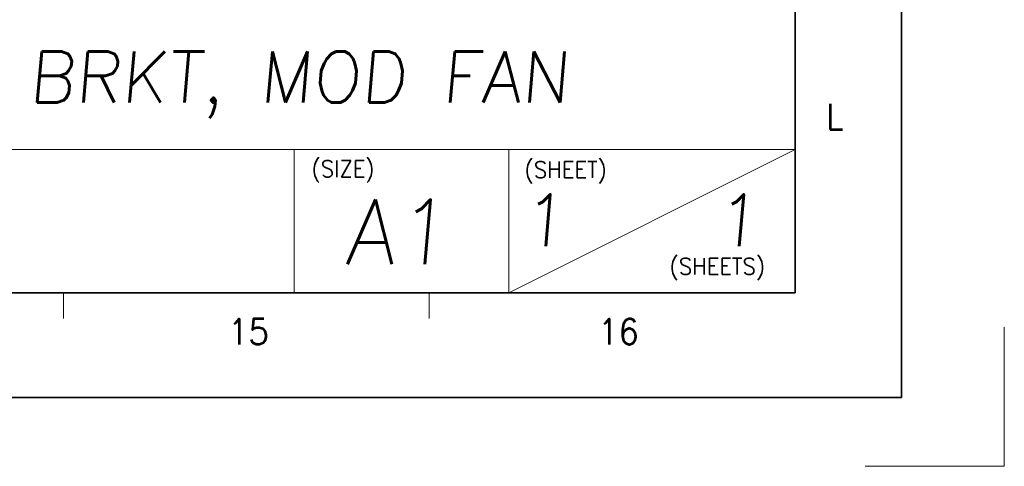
# Model space of a CAD drawing. Header units: millimetres. Extents: x 4497 to 11741, y 5958 to 12619.
# Tile 142 of 256: x 8238 to 8374, y 7835 to 7896. Entities that reach past the tile are written whole.
import ezdxf
from ezdxf.enums import TextEntityAlignment as Align

# ---------------------------------------------------------------- set-up
doc = ezdxf.new("R2010")
doc.units = ezdxf.units.MM
doc.header["$LTSCALE"] = 0.8
doc.linetypes.add('CENTER', pattern=[50.8, 31.75, -6.35, 6.35, -6.35])
doc.layers.get('0').update_dxf_attribs({"linetype": 'CONTINUOUS', "lineweight": 0})
doc.layers.add('1', color=2, linetype='CENTER', lineweight=0)
doc.layers.add('2', color=3, linetype='CONTINUOUS', lineweight=0)
doc.styles.get("Standard").update_dxf_attribs({"font": 'romans.shx', "width": 0.8, "oblique": 5, "bigfont": 'whgtxt.shx'})

msp = doc.modelspace()

# ---------------------------------------------------------------- linework, layer by layer
at = {"color": 7, "linetype": 'Continuous', "lineweight": 35}
for p, q in [((8344.765, 7858.724), (8344.765, 8423.863)), ((7537.626, 7858.724), (8344.765, 7858.724))]:
    msp.add_line(p, q, dxfattribs=at)
at = {"color": 7, "linetype": 'Continuous'}
for p, q in [((8344.765, 7858.724), (8344.765, 7984.84)), ((8193.427, 7878.464), (8344.765, 7878.464)), ((8275.676, 7858.724), (8275.676, 7878.464)), ((8305.286, 7858.724), (8305.286, 7878.464)), ((8305.286, 7858.724), (8344.765, 7878.464)), ((8193.427, 7858.724), (8344.765, 7858.724)), ((8193.427, 7858.724), (8344.765, 7858.724)), ((8227.928, 7858.724), (8344.765, 7858.724)), ((8243.873, 7855.197), (8243.873, 7858.724)), ((8294.319, 7855.197), (8294.319, 7858.724))]:
    msp.add_line(p, q, dxfattribs=at)
at = {"color": 7, "linetype": 'Continuous', "lineweight": 35}
msp.add_lwpolyline([(7519.432, 8438.294), (7519.432, 7844.294), (8359.432, 7844.294), (8359.432, 8438.294)], close=True, dxfattribs=at)
at = {"layer": '1'}
for p in [(8373.606, 7853.981), (8354.437, 7834.812)]:
    msp.add_line(p, (8373.606, 7834.812), dxfattribs=at)

# ---------------------------------------------------------------- texts
at = {"color": 7, "linetype": 'Continuous', "width": 0.933333}
for s, height, p in [('L', 3.528, (8350.237, 7883.008)), ('15', 3.5277, (8269.378, 7853.364)), ('16', 3.5277, (8320.417, 7853.364))]:
    msp.add_text(s, height=height, dxfattribs=at).set_placement(p, align=Align.MIDDLE_CENTER)
for s, p in [('(SIZE)', (8278.094, 7876.96)), ('(SHEET)', (8307.471, 7876.837)), ('(SHEETS)', (8327.457, 7863.513))]:
    msp.add_text(s, height=2.288, dxfattribs=at).set_placement(p, align=Align.TOP_LEFT)
at = {"linetype": 'Continuous', "oblique": 5}
for s, height, p in [('A1', 8.8873, (8282.686, 7862.672)), ('1', 7.11, (8307.026, 7865.168)), ('1', 7.11, (8333.699, 7865.168))]:
    msp.add_text(s, height=height, dxfattribs=at).set_placement(p)
at = {"layer": '2', "oblique": 5}
msp.add_text('BRKT, MOD FAN', height=7.06646, dxfattribs=at).set_placement((8239.071, 7884.93))

doc.saveas('drawing.dxf')
